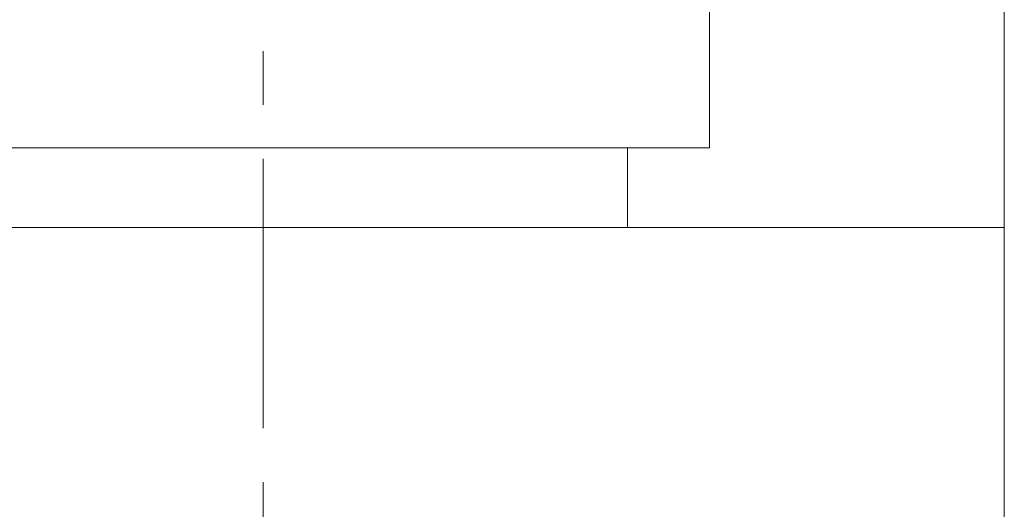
# Model space of a CAD drawing. Header units: inches. Extents: x 2.7 to 30.3, y 1.5 to 20.9.
# Tile 12 of 32: x 12.9 to 14.7, y 5.3 to 6.2. Entities that reach past the tile are written whole.
import ezdxf

# ---------------------------------------------------------------- set-up
doc = ezdxf.new("R2010")
doc.units = ezdxf.units.IN
doc.header["$MEASUREMENT"] = 0
doc.linetypes.add('CENTERX2', pattern=[0.8, 0.5, -0.1, 0.1, -0.1])

msp = doc.modelspace()

# ---------------------------------------------------------------- linework, layer by layer
at = {"color": 7, "linetype": 'CENTERX2', "lineweight": 0}
msp.add_line((13.3089, 1.4735), (13.3089, 7.2448), dxfattribs=at)
at = {"color": 7, "linetype": 'Continuous', "lineweight": 15}
for p, q in [((14.1369, 6.744), (14.1369, 5.994)), ((14.6839, 6.746), (14.6839, 5.846)), ((12.4849, 5.994), (14.1369, 5.994)), ((13.985, 5.994), (13.985, 5.846)), ((12.6329, 5.846), (13.985, 5.846)), ((13.985, 5.846), (14.6839, 5.846)), ((14.6839, 5.846), (14.6839, 4.246))]:
    msp.add_line(p, q, dxfattribs=at)

doc.saveas('drawing.dxf')
